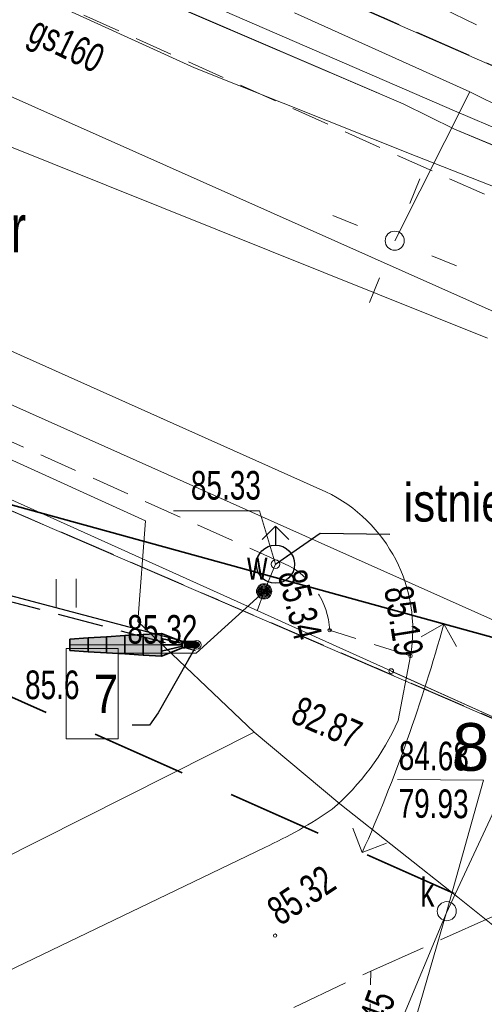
# Model space of a CAD drawing. Header units: metres. Extents: x -1013 to 1491425, y -5789533 to 1032.
# Tile 54 of 66: x 56 to 68, y -10 to 15. Entities that reach past the tile are written whole.
import ezdxf
from ezdxf.xclip import XClip

# ---------------------------------------------------------------- set-up
doc = ezdxf.new("R2010")
doc.units = ezdxf.units.M
doc.header["$MEASUREMENT"] = 0
doc.header["$XCLIPFRAME"] = 0
for name, pattern in [('2_KTCR02', [1.5, 1, -0.5]), ('2_KTJZ01', [2, 1.5, -0.5]), ('2_PTTL', [1.5, 1, -0.5]), ('GUK', [2, 1.5, -0.5]), ('GUZ', [1, 0.5, -0.5]), ('Krawędzie ukryte', [1.7, 1.2, -0.5]), ('Kropki i Kreski', [3.6, 1.8, -0.9, 0, -0.9]), ('Przerywana', [2.4, 1.2, -1.2]), ('Przerywana długa', [3.9, 2.5, -1.4])]:
    doc.linetypes.add(name, pattern=pattern)
doc.layers.add('700-L Mapa 1_500 dwg', color=7, linetype='Continuous')
doc.layers.add('708-L Opisy sytuacji 1_500 do legendy', color=7, linetype='Continuous')
for name, color, linetype, lineweight in [('703-L Płaszczyzny podejścia 2D3', 152, 'Continuous', 30), ('703-L Płaszczyzny podejścia 2D38', 171, 'Continuous', 35), ('708-L Opisy sytuacji 1_500 do legendy1', 7, 'Continuous', 13), ('708-L Opisy sytuacji 1_500 do legendy11', 7, 'Continuous', 13), ('708-L Opisy sytuacji 1_500 do legendy85', 1, 'Continuous', 25), ('719-L Wyposażenie lądowiska1', 7, 'Continuous', 13), ('719-L Wyposażenie lądowiska15', 7, 'Continuous', 25), ('719-L Wyposażenie lądowiska75', 30, 'Continuous', 25), ('719-L Wyposażenie lądowiska81', 18, 'Continuous', 35), ('719-L Wyposażenie lądowiska85', 1, 'Continuous', 25), ('719-L Wyposażenie lądowiska91', 255, 'Continuous', 13), ('729-L Instalacje elektryczne-okablowanie75', 30, 'Continuous', 25), ('729-L Instalacje elektryczne-okablowanie85', 1, 'Continuous', 25), ('GN.6640.3638.2023_9_Dzialki7', 9, 'Continuous', 18), ('GN.6640.3638.2023_9_K1_BDOT_T_117', 9, 'Continuous', 18), ('GN.6640.3638.2023_9_Kontury90', 9, 'Continuous', 18), ('GN.6640.3638.2023_9_KTCR_L_17', 9, 'Continuous', 18), ('GN.6640.3638.2023_9_KTJZ_L_07', 9, 'Continuous', 18), ('GN.6640.3638.2023_9_KTKR_D_L_07', 9, 'Continuous', 18), ('GN.6640.3638.2023_9_KTKR_L_07', 9, 'Continuous', 18), ('GN.6640.3638.2023_9_Numery_uzytkow7', 9, 'Continuous', 18), ('GN.6640.3638.2023_9_PTTL_L_37', 9, 'Continuous', 18), ('GN.6640.3638.2023_9_RTPW_T_07', 9, 'Continuous', 18), ('GN.6640.3638.2023_9_RTPW_T_17', 9, 'Continuous', 18), ('GN.6640.3638.2023_9_SUOW_L_05', 9, 'Continuous', 18), ('GN.6640.3638.2023_9_SUPE_D_L_31', 9, 'Continuous', 18), ('GN.6640.3638.2023_9_SUPG_E_T_27', 9, 'Continuous', 18), ('GN.6640.3638.2023_9_SUPG_L_252', 9, 'Continuous', 18), ('GN.6640.3638.2023_9_SUPK_D_L_434', 9, 'Continuous', 18), ('GN.6640.3638.2023_9_SUPK_L_034', 9, 'Continuous', 18), ('GN.6640.3638.2023_9_SUPK_L_434', 9, 'Continuous', 18), ('GN.6640.3638.2023_9_SUPT_D_L_030', 9, 'Continuous', 18), ('GN.6640.3638.2023_9_SUPW_L_05', 9, 'Continuous', 18), ('GN.6640.3638.2023_9_SUSM_D_T_07', 9, 'Continuous', 18), ('GN.6640.3638.2023_9_SUSM_D_T_37', 9, 'Continuous', 18), ('GN.6640.3638.2023_9_SUTK_T_034', 9, 'Continuous', 18), ('GN.6640.3638.2023_9_SUTW_T_05', 9, 'Continuous', 18), ('GN.6640.3638.2023_9_SUUK_E_T_934', 9, 'Continuous', 18), ('GN.6640.3638.2023_9_SUUK_T_234', 9, 'Continuous', 18), ('GN.6640.3638.2023_9_SUUW_E_T_57', 9, 'Continuous', 18), ('GN.6640.3638.2023_9_SUUW_T_07', 9, 'Continuous', 18), ('GN.6640.3638.2023_9_SUUW_T_77', 9, 'Continuous', 18), ('GN.6640.3638.2023_9_Uzytki7', 9, 'Continuous', 18)]:
    doc.layers.add(name, color=color, linetype=linetype, lineweight=lineweight)
doc.styles.add('STYL_AUTOMATYCZNY_1', font='arial.ttf', dxfattribs={"width": 0.7})
doc.styles.add('STYL_AUTOMATYCZNY_2', font='arial.ttf')
doc.styles.add('STYL_AUTOMATYCZNY_3', font='ARIALN.TTF')
doc.dimstyles.new('STYL_AUTOMATYCZNY__3', dxfattribs={"dimtxt": 1.25, "dimasz": 0.917874, "dimexe": 0.18, "dimexo": 0.04, "dimgap": 0, "dimtad": 1, "dimtih": 1, "dimtoh": 1, "dimzin": 0, "dimdsep": 46, "dimtxsty": 'STYL_AUTOMATYCZNY_2', "dimblk": 'ARROWHEAD_8', "dimblk1": 'ARROWHEAD_8', "dimblk2": 'ARROWHEAD_8', "dimcen": 0.09, "dimclrd": 7, "dimclre": 7, "dimclrt": 1, "dimazin": 0, "dimtfac": 1, "dimtdec": 4, "dimtmove": 0, "dimatfit": 3, "dimfxl": 1, "dimtolj": 1, "dimtzin": 0, "dimarcsym": 0})
doc.dimstyles.new('STYL_AUTOMATYCZNY__5', dxfattribs={"dimtxt": 0.18, "dimasz": 0.456, "dimexe": 0.18, "dimexo": 0.0625, "dimgap": 0, "dimtad": 0, "dimtih": 1, "dimtoh": 1, "dimdec": 4, "dimzin": 0, "dimdsep": 46, "dimcen": 0.09, "dimadec": 0, "dimazin": 0, "dimtfac": 1, "dimtdec": 4, "dimtmove": 0, "dimatfit": 3, "dimldrblk": 'ARROWHEAD_1', "dimfxl": 1, "dimtolj": 1, "dimtzin": 0, "dimarcsym": 0})

# ---------------------------------------------------------------- blocks, each defined once
blk = doc.blocks.new('Rysunek_1_9', base_point=(-7447251.91, -5789835.327))
at = {"layer": 'GN.6640.3638.2023_9_Dzialki7', "color": 9, "linetype": 'Continuous', "lineweight": 18}
for p, q in [((-42.33, 44.713), (161.19, -43.067)), ((118.53, -7.997), (16.02, 37.103))]:
    blk.add_line(p, q, dxfattribs=at)
at = {"layer": 'GN.6640.3638.2023_9_K1_BDOT_T_117', "color": 9, "linetype": 'Continuous', "lineweight": 18}
for p, q in [((56.724, -0.035), (56.719, 0.715)), ((57.249, -0.031), (57.244, 0.719))]:
    blk.add_line(p, q, dxfattribs=at)
at = {"layer": 'GN.6640.3638.2023_9_Kontury90', "color": 9, "linetype": 'GUK', "lineweight": 18}
for p, q in [((-42.33, 44.713), (102.61, -17.787)), ((62.51, 16.653), (104.44, -1.797))]:
    blk.add_line(p, q, dxfattribs=at)
at = {"layer": 'GN.6640.3638.2023_9_KTCR_L_17', "color": 9, "linetype": '2_KTCR02', "lineweight": 18}
for p, q in [((111.77, -8.787), (9.37, 36.973)), ((62.71, 1.113), (31.23, 15.163)), ((66.01, -1.297), (63.89, -0.627))]:
    blk.add_line(p, q, dxfattribs=at)
blk.add_arc((61.87, -0.727), 2.023, 2.8376, 65.4496, dxfattribs=at)
at = {"layer": 'GN.6640.3638.2023_9_KTJZ_L_07', "color": 9, "linetype": '2_KTJZ01', "lineweight": 18}
for p, q in [((64.97, -9.557), (72.89, -6.007)), ((62.95, -10.507), (64.97, -9.557)), ((64.86, -13.917), (64.97, -9.557))]:
    blk.add_line(p, q, dxfattribs=at)
at = {"layer": 'GN.6640.3638.2023_9_KTKR_D_L_07', "color": 9, "linetype": 'Continuous', "lineweight": 18}
blk.add_line((65.683, -2.99), (66.01, -1.297), dxfattribs=at)
for centre, radius, start, end in [((59.641, -0.307), 6.611, 310.779, 336.0499), ((57.302, 4.351), 11.735, 294.6168, 304.5613)]:
    blk.add_arc(centre, radius, start, end, dxfattribs=at)
at = {"layer": 'GN.6640.3638.2023_9_KTKR_L_07', "color": 9, "linetype": 'Continuous', "lineweight": 18}
for p, q in [((106.54, -9.377), (26.14, 26.463)), ((63.79, 3.003), (32.42, 17.033)), ((26.55, -23.457), (62.19, -6.317))]:
    blk.add_line(p, q, dxfattribs=at)
blk.add_arc((62.05, -0.619), 4.018, 350.2782, 64.3345, dxfattribs=at)
at = {"layer": 'GN.6640.3638.2023_9_PTTL_L_37', "color": 9, "linetype": '2_PTTL', "lineweight": 18}
blk.add_line((30.43, 33.413), (111.09, -5.887), dxfattribs=at)
at = {"layer": 'GN.6640.3638.2023_9_RTPW_T_17', "color": 9, "linetype": 'Continuous', "lineweight": 18}
for centre in [(63.89, -0.627), (66.01, -1.297), (62.46, -8.627)]:
    blk.add_circle(centre, 0.045, dxfattribs=at)
at = {"layer": 'GN.6640.3638.2023_9_SUOW_L_05', "color": 9, "linetype": 'Continuous', "lineweight": 18}
blk.add_line((65.503, -1.696), (74.621, -5.803), dxfattribs=at)
at = {"layer": 'GN.6640.3638.2023_9_SUPE_D_L_31', "color": 9, "linetype": 'Continuous', "lineweight": 18}
for p, q in [((62.972, 15.552), (67.567, 13.484)), ((67.567, 13.484), (65.595, 9.58)), ((67.567, 13.484), (69.454, 12.538)), ((59.066, 2.244), (54.34, 4.381)), ((58.864, -0.398), (59.066, 2.244)), ((61.915, -3.297), (58.864, -0.398)), ((61.915, -3.297), (45.99, -11.3)), ((64.158, -5.171), (61.915, -3.297)), ((67.246, -7.62), (64.158, -5.171)), ((71.46, -10.98), (67.246, -7.62))]:
    blk.add_line(p, q, dxfattribs=at)
at = {"layer": 'GN.6640.3638.2023_9_SUPG_L_252', "color": 9, "linetype": 'Continuous', "lineweight": 18}
for p, q in [((60.35, 14.113), (47.04, 20.193)), ((66.16, 11.793), (60.35, 14.113)), ((70.84, 9.953), (66.16, 11.793))]:
    blk.add_line(p, q, dxfattribs=at)
at = {"layer": 'GN.6640.3638.2023_9_SUPK_D_L_434', "color": 9, "linetype": 'Continuous', "lineweight": 18}
for p, q in [((25.81, 23.943), (68.023, 7.027)), ((66.947, -8.052), (72.997, 5.002)), ((59.473, -25.806), (66.947, -8.052))]:
    blk.add_line(p, q, dxfattribs=at)
at = {"layer": 'GN.6640.3638.2023_9_SUPK_L_034', "color": 9, "linetype": 'Continuous', "lineweight": 18}
blk.add_line((63.97, -18.257), (66.96, -7.987), dxfattribs=at)
at = {"layer": 'GN.6640.3638.2023_9_SUPK_L_434', "color": 9, "linetype": 'Continuous', "lineweight": 18}
blk.add_line((92.33, -11.167), (41.33, 11.643), dxfattribs=at)
at = {"layer": 'GN.6640.3638.2023_9_SUPT_D_L_030', "color": 9, "linetype": 'Continuous', "lineweight": 18}
for p, q in [((65.819, 13.162), (48.646, 20.552)), ((51.736, 19.214), (65.819, 13.162)), ((55.775, 17.922), (67.161, 12.982)), ((67.164, 12.502), (65.819, 13.162)), ((65.819, 13.162), (67.164, 12.502)), ((67.161, 12.982), (83.26, 6.104)), ((79.22, 7.476), (67.164, 12.502)), ((67.164, 12.502), (71.628, 10.633))]:
    blk.add_line(p, q, dxfattribs=at)
at = {"layer": 'GN.6640.3638.2023_9_SUPW_L_05', "color": 9, "linetype": 'Continuous', "lineweight": 18}
for p, q in [((17.18, 20.073), (56.56, 2.333)), ((56.56, 2.333), (76.171, -6.501)), ((62.47, 1.103), (62.17, 0.393)), ((62.17, 0.393), (61.994, -0.115))]:
    blk.add_line(p, q, dxfattribs=at)
at = {"layer": 'GN.6640.3638.2023_9_SUSM_D_T_07', "color": 9, "linetype": 'Continuous', "lineweight": 18}
for p, q in [((65.99, 10.553), (66.253, 11.202)), ((64.622, 9.975), (63.973, 10.239)), ((66.567, 9.185), (67.216, 8.922)), ((65.2, 8.607), (64.936, 7.959))]:
    blk.add_line(p, q, dxfattribs=at)
at = {"layer": 'GN.6640.3638.2023_9_SUSM_D_T_37', "color": 9, "linetype": 'Continuous', "lineweight": 18}
blk.add_circle((65.595, 9.58), 0.25, dxfattribs=at)
at = {"layer": 'GN.6640.3638.2023_9_SUTK_T_034', "color": 9, "linetype": 'Continuous', "lineweight": 18}
for p in [(65.668, -4.533), (66.96, -7.987)]:
    blk.add_line(p, (67.921, -4.557), dxfattribs=at)
at = {"layer": 'GN.6640.3638.2023_9_SUTW_T_05', "color": 9, "linetype": 'Continuous', "lineweight": 18}
for p, q in [((59.801, 2.506), (62.054, 2.506)), ((62.47, 1.103), (62.054, 2.506)), ((62.17, 0.393), (60.388, -1.229)), ((58.136, -1.229), (60.388, -1.229))]:
    blk.add_line(p, q, dxfattribs=at)
blk.add_circle((65.503, -1.696), 0.0625, dxfattribs=at)
at = {"layer": 'GN.6640.3638.2023_9_SUUK_T_234', "color": 9, "linetype": 'Continuous', "lineweight": 18}
blk.add_circle((66.96, -7.987), 0.25, dxfattribs=at)
at = {"layer": 'GN.6640.3638.2023_9_SUUW_T_07', "color": 9, "linetype": 'Continuous', "lineweight": 18}
for p, q in [((62.47, 2.103), (62.117, 1.749)), ((62.47, 2.103), (62.824, 1.749)), ((62.47, 1.603), (62.47, 2.103))]:
    blk.add_line(p, q, dxfattribs=at)
blk.add_circle((62.47, 1.103), 0.5, dxfattribs=at)
at = {"layer": 'GN.6640.3638.2023_9_SUUW_T_77', "color": 9, "linetype": 'Continuous', "lineweight": 18}
for radius in [0.2, 0.175, 0.15, 0.125, 0.1, 0.075, 0.05, 0.025, 0.00715]:
    blk.add_circle((62.17, 0.393), radius, dxfattribs=at)
at = {"layer": 'GN.6640.3638.2023_9_Uzytki7', "color": 9, "linetype": 'GUZ', "lineweight": 18}
for p, q in [((-42.33, 44.713), (102.61, -17.787)), ((62.51, 16.653), (104.44, -1.797))]:
    blk.add_line(p, q, dxfattribs=at)
at = {"layer": 'GN.6640.3638.2023_9_Numery_uzytkow7', "color": 9, "linetype": 'Continuous', "lineweight": 18, "insert": (54.842, 10.533), "char_height": 1.26, "attachment_point": 1, "style": 'STYL_AUTOMATYCZNY_1'}
blk.add_mtext('\\A1;{\\pql;\\fArial|b0|i0|c238|p0;\\W0.700000;dr}', dxfattribs=at)
at = {"layer": 'GN.6640.3638.2023_9_RTPW_T_07', "color": 9, "linetype": 'Continuous', "lineweight": 18, "insert": (55.905, -2.442), "char_height": 0.75, "attachment_point": 7, "style": 'STYL_AUTOMATYCZNY_1'}
blk.add_mtext('\\A1;{\\pql;\\fArial|b0|i0|c238|p0;\\W0.700000;85.6}', dxfattribs=at)
at = {"layer": 'GN.6640.3638.2023_9_RTPW_T_17', "color": 9, "linetype": 'Continuous', "lineweight": 18, "char_height": 0.75, "attachment_point": 7, "style": 'STYL_AUTOMATYCZNY_1'}
for s, insert, rotation in [('\\A1;{\\pql;\\fArial|b0|i0|c238|p0;\\W0.700000;85.34}', (62.513, 0.836), 284.3958), ('\\A1;{\\pql;\\fArial|b0|i0|c238|p0;\\W0.700000;85.19}', (65.306, 0.461), 279.3295), ('\\A1;{\\pql;\\fArial|b0|i0|c238|p0;\\W0.700000;85.32}', (62.596, -8.395), 33.6187)]:
    blk.add_mtext(s, dxfattribs=dict(at, insert=insert, rotation=rotation))
at = {"layer": 'GN.6640.3638.2023_9_SUPG_E_T_27', "color": 9, "linetype": 'Continuous', "lineweight": 18, "insert": (56.053, 15.065), "char_height": 0.75, "attachment_point": 4, "rotation": 334.134, "style": 'STYL_AUTOMATYCZNY_1'}
blk.add_mtext('\\A1;{\\pql;\\fArial|b0|i0|c238|p0;\\W0.700000;gs160}', dxfattribs=at)
at = {"layer": 'GN.6640.3638.2023_9_SUTK_T_034', "color": 9, "linetype": 'Continuous', "lineweight": 18, "char_height": 0.75, "style": 'STYL_AUTOMATYCZNY_1'}
for s, insert, attachment_point, rotation in [('\\A1;{\\pql;\\fArial|b0|i0|c238|p0;\\W0.700000;84.68}', (65.708, -3.534), 1, 359.403), ('\\A1;{\\pql;\\fArial|b0|i0|c238|p0;\\W0.700000;79.93}', (65.7, -4.784), 1, 359.403), ('\\A1;{\\pql;\\fArial|b0|i0|c238|p0;\\W0.700000;80.45}', (64.651, -11.845), 4, 69.8431)]:
    blk.add_mtext(s, dxfattribs=dict(at, insert=insert, attachment_point=attachment_point, rotation=rotation))
at = {"layer": 'GN.6640.3638.2023_9_SUTW_T_05', "color": 9, "linetype": 'Continuous', "lineweight": 18, "char_height": 0.75, "style": 'STYL_AUTOMATYCZNY_1'}
for s, insert, attachment_point in [('\\A1;{\\pql;\\fArial|b0|i0|c238|p0;\\W0.700000;85.33}', (60.252, 2.786), 7), ('\\A1;{\\pql;\\fArial|b0|i0|c238|p0;\\W0.700000;85.32}', (58.587, -0.229), 1)]:
    blk.add_mtext(s, dxfattribs=dict(at, insert=insert, attachment_point=attachment_point))
at = {"layer": 'GN.6640.3638.2023_9_SUTW_T_05', "color": 9, "linetype": 'Continuous', "lineweight": 18, "insert": (63.129, -2.332), "char_height": 0.75, "attachment_point": 1, "rotation": 336.3557, "style": 'STYL_AUTOMATYCZNY_1'}
blk.add_mtext('\\A1;{\\pql;\\fArial|b0|i0|c238|p0;\\W0.700000;82.87}', dxfattribs=at)
at = {"layer": 'GN.6640.3638.2023_9_SUUK_E_T_934', "color": 9, "linetype": 'Continuous', "lineweight": 18, "insert": (66.267, -7.865), "char_height": 0.75, "attachment_point": 7, "style": 'STYL_AUTOMATYCZNY_1'}
blk.add_mtext('\\A1;{\\pql;\\fArial|b0|i0|c238|p0;\\W0.700000;k}', dxfattribs=at)
at = {"layer": 'GN.6640.3638.2023_9_SUUW_E_T_57', "color": 9, "linetype": 'Continuous', "lineweight": 18, "insert": (61.728, 0.696), "char_height": 0.75, "attachment_point": 7, "style": 'STYL_AUTOMATYCZNY_1'}
blk.add_mtext('\\A1;{\\pql;\\fArial|b0|i0|c238|p0;\\W0.700000;w}', dxfattribs=at)
blk = doc.blocks.new('*D18')
at = {"layer": '708-L Opisy sytuacji 1_500 do legendy1', "color": 7, "linetype": 'Continuous', "lineweight": 13}
for p, q in [((66.882, -0.461), (66.287, -0.795)), ((66.882, -0.461), (67.217, -1.056)), ((64.745, -6.452), (64.495, -5.816)), ((64.745, -6.452), (65.381, -6.202))]:
    blk.add_line(p, q, dxfattribs=at)
blk.add_arc((25.649, 10.872), 42.762, 336.1008, 344.6316, dxfattribs=at)
at = {"layer": '708-L Opisy sytuacji 1_500 do legendy85', "color": 1, "lineweight": 25, "insert": (67.103, -4.541), "char_height": 1.25, "attachment_point": 7, "style": 'STYL_AUTOMATYCZNY_2'}
blk.add_mtext('\\A1;{\\pql;\\fArial|b0|i0|c238|p0;\\W1.000000;8,53°/15%}', dxfattribs=at)
blk = doc.blocks.new('ARROWHEAD_8')
at = {"color": 0, "linetype": 'Continuous', "lineweight": 0}
blk.add_line((0, 0), (-1, 0), dxfattribs=at)
at = {"color": 0, "linetype": 'Continuous', "lineweight": 0, "flags": 128}
blk.add_lwpolyline([(-0.525, 0.525), (0, 0), (-0.525, -0.525)], dxfattribs=at)
blk = doc.blocks.new('ARROWHEAD_1')
at = {"color": 0, "linetype": 'Continuous', "lineweight": 0}
blk.add_line((0, 0), (-1, 0), dxfattribs=at)
blk.add_circle((0, 0), 0.25, dxfattribs=at)

msp = doc.modelspace()

# ---------------------------------------------------------------- hatches: boundary and pattern name
at = {"layer": '719-L Wyposażenie lądowiska75', "linetype": 'Continuous', "lineweight": 0}
for points in [[(60.256, -1.083), (60.256, -0.933), (60.09, -0.933), (60.09, -1.083)], [(60.289, -0.936), (60.285, -0.933), (60.256, -0.933), (60.256, -0.936)], [(60.292, -0.944), (60.289, -0.936), (60.256, -0.936), (60.256, -0.944)], [(60.295, -0.955), (60.292, -0.944), (60.256, -0.944), (60.256, -0.955)], [(60.298, -0.971), (60.295, -0.955), (60.256, -0.955), (60.256, -0.971)], [(60.299, -0.989), (60.298, -0.971), (60.256, -0.971), (60.256, -0.989)], [(60.256, -1.008), (60.3, -1.008), (60.299, -0.989), (60.256, -0.989)], [(60.299, -1.028), (60.3, -1.008), (60.256, -1.008), (60.256, -1.028)], [(60.298, -1.046), (60.299, -1.028), (60.256, -1.028), (60.256, -1.046)], [(60.32, -0.936), (60.313, -0.933), (60.285, -0.933), (60.289, -0.936)], [(60.292, -0.944), (60.327, -0.944), (60.32, -0.936), (60.289, -0.936)], [(60.295, -0.955), (60.333, -0.955), (60.327, -0.944), (60.292, -0.944)], [(60.298, -0.971), (60.338, -0.971), (60.333, -0.955), (60.295, -0.955)], [(60.299, -0.989), (60.341, -0.989), (60.338, -0.971), (60.298, -0.971)], [(60.338, -1.046), (60.341, -1.028), (60.299, -1.028), (60.298, -1.046)], [(60.3, -1.008), (60.342, -1.008), (60.341, -0.989), (60.299, -0.989)], [(60.342, -1.008), (60.3, -1.008), (60.299, -1.028), (60.341, -1.028)], [(60.32, -0.936), (60.35, -0.936), (60.339, -0.933), (60.313, -0.933)], [(60.327, -0.944), (60.36, -0.944), (60.35, -0.936), (60.32, -0.936)], [(60.368, -0.955), (60.36, -0.944), (60.327, -0.944), (60.333, -0.955)], [(60.338, -0.971), (60.375, -0.971), (60.368, -0.955), (60.333, -0.955)], [(60.341, -0.989), (60.379, -0.989), (60.375, -0.971), (60.338, -0.971)], [(60.375, -1.046), (60.379, -1.028), (60.341, -1.028), (60.338, -1.046)], [(60.375, -0.936), (60.362, -0.933), (60.339, -0.933), (60.35, -0.936)], [(60.342, -1.008), (60.381, -1.008), (60.379, -0.989), (60.341, -0.989)], [(60.379, -1.028), (60.381, -1.008), (60.342, -1.008), (60.341, -1.028)], [(60.388, -0.944), (60.375, -0.936), (60.35, -0.936), (60.36, -0.944)], [(60.368, -0.955), (60.399, -0.955), (60.388, -0.944), (60.36, -0.944)], [(60.375, -0.936), (60.397, -0.936), (60.38, -0.933), (60.362, -0.933)], [(60.408, -0.971), (60.399, -0.955), (60.368, -0.955), (60.375, -0.971)], [(60.412, -0.944), (60.397, -0.936), (60.375, -0.936), (60.388, -0.944)], [(60.413, -0.989), (60.408, -0.971), (60.375, -0.971), (60.379, -0.989)], [(60.408, -1.046), (60.413, -1.028), (60.379, -1.028), (60.375, -1.046)], [(60.415, -1.008), (60.413, -0.989), (60.379, -0.989), (60.381, -1.008)], [(60.413, -1.028), (60.415, -1.008), (60.381, -1.008), (60.379, -1.028)], [(60.397, -0.936), (60.412, -0.936), (60.394, -0.933), (60.38, -0.933)], [(60.399, -0.955), (60.424, -0.955), (60.412, -0.944), (60.388, -0.944)], [(60.412, -0.936), (60.422, -0.936), (60.403, -0.933), (60.394, -0.933)], [(60.412, -0.944), (60.429, -0.944), (60.412, -0.936), (60.397, -0.936)], [(60.408, -0.971), (60.434, -0.971), (60.424, -0.955), (60.399, -0.955)], [(60.422, -0.936), (60.425, -0.936), (60.406, -0.933), (60.403, -0.933)], [(60.441, -0.989), (60.434, -0.971), (60.408, -0.971), (60.413, -0.989)], [(60.441, -1.028), (60.413, -1.028), (60.408, -1.046), (60.434, -1.046)], [(60.44, -0.944), (60.422, -0.936), (60.412, -0.936), (60.429, -0.944)], [(60.424, -0.955), (60.443, -0.955), (60.429, -0.944), (60.412, -0.944)], [(60.443, -1.008), (60.441, -0.989), (60.413, -0.989), (60.415, -1.008)], [(60.441, -1.028), (60.443, -1.008), (60.415, -1.008), (60.413, -1.028)], [(60.443, -0.944), (60.425, -0.936), (60.422, -0.936), (60.44, -0.944)], [(60.434, -0.971), (60.454, -0.971), (60.443, -0.955), (60.424, -0.955)], [(60.443, -0.955), (60.455, -0.955), (60.44, -0.944), (60.429, -0.944)], [(60.441, -0.989), (60.461, -0.989), (60.454, -0.971), (60.434, -0.971)], [(60.454, -1.046), (60.461, -1.028), (60.441, -1.028), (60.434, -1.046)], [(60.459, -0.955), (60.443, -0.944), (60.44, -0.944), (60.455, -0.955)], [(60.464, -1.008), (60.461, -0.989), (60.441, -0.989), (60.443, -1.008)], [(60.461, -1.028), (60.464, -1.008), (60.443, -1.008), (60.441, -1.028)], [(60.466, -0.971), (60.455, -0.955), (60.443, -0.955), (60.454, -0.971)], [(60.461, -0.989), (60.474, -0.989), (60.466, -0.971), (60.454, -0.971)], [(60.474, -1.028), (60.461, -1.028), (60.454, -1.046), (60.466, -1.046)], [(60.471, -0.971), (60.459, -0.955), (60.455, -0.955), (60.466, -0.971)], [(60.464, -1.008), (60.476, -1.008), (60.474, -0.989), (60.461, -0.989)], [(60.476, -1.008), (60.464, -1.008), (60.461, -1.028), (60.474, -1.028)], [(60.478, -0.989), (60.471, -0.971), (60.466, -0.971), (60.474, -0.989)], [(60.471, -1.046), (60.478, -1.028), (60.474, -1.028), (60.466, -1.046)], [(60.481, -1.008), (60.478, -0.989), (60.474, -0.989), (60.476, -1.008)], [(60.478, -1.028), (60.481, -1.008), (60.476, -1.008), (60.474, -1.028)], [(60.295, -1.062), (60.298, -1.046), (60.256, -1.046), (60.256, -1.062)], [(60.292, -1.073), (60.295, -1.062), (60.256, -1.062), (60.256, -1.073)], [(60.289, -1.081), (60.292, -1.073), (60.256, -1.073), (60.256, -1.081)], [(60.285, -1.083), (60.289, -1.081), (60.256, -1.081), (60.256, -1.083)], [(60.32, -1.081), (60.289, -1.081), (60.285, -1.083), (60.313, -1.083)], [(60.32, -1.081), (60.327, -1.073), (60.292, -1.073), (60.289, -1.081)], [(60.327, -1.073), (60.333, -1.062), (60.295, -1.062), (60.292, -1.073)], [(60.333, -1.062), (60.338, -1.046), (60.298, -1.046), (60.295, -1.062)], [(60.339, -1.083), (60.35, -1.081), (60.32, -1.081), (60.313, -1.083)], [(60.35, -1.081), (60.36, -1.073), (60.327, -1.073), (60.32, -1.081)], [(60.36, -1.073), (60.368, -1.062), (60.333, -1.062), (60.327, -1.073)], [(60.368, -1.062), (60.375, -1.046), (60.338, -1.046), (60.333, -1.062)], [(60.375, -1.081), (60.35, -1.081), (60.339, -1.083), (60.362, -1.083)], [(60.388, -1.073), (60.36, -1.073), (60.35, -1.081), (60.375, -1.081)], [(60.399, -1.062), (60.368, -1.062), (60.36, -1.073), (60.388, -1.073)], [(60.397, -1.081), (60.375, -1.081), (60.362, -1.083), (60.38, -1.083)], [(60.399, -1.062), (60.408, -1.046), (60.375, -1.046), (60.368, -1.062)], [(60.397, -1.081), (60.412, -1.073), (60.388, -1.073), (60.375, -1.081)], [(60.394, -1.083), (60.412, -1.081), (60.397, -1.081), (60.38, -1.083)], [(60.412, -1.073), (60.424, -1.062), (60.399, -1.062), (60.388, -1.073)], [(60.422, -1.081), (60.412, -1.081), (60.394, -1.083), (60.403, -1.083)], [(60.412, -1.081), (60.429, -1.073), (60.412, -1.073), (60.397, -1.081)], [(60.434, -1.046), (60.408, -1.046), (60.399, -1.062), (60.424, -1.062)], [(60.406, -1.083), (60.425, -1.081), (60.422, -1.081), (60.403, -1.083)], [(60.429, -1.073), (60.443, -1.062), (60.424, -1.062), (60.412, -1.073)], [(60.44, -1.073), (60.429, -1.073), (60.412, -1.081), (60.422, -1.081)], [(60.425, -1.081), (60.443, -1.073), (60.44, -1.073), (60.422, -1.081)], [(60.454, -1.046), (60.434, -1.046), (60.424, -1.062), (60.443, -1.062)], [(60.455, -1.062), (60.443, -1.062), (60.429, -1.073), (60.44, -1.073)], [(60.443, -1.073), (60.459, -1.062), (60.455, -1.062), (60.44, -1.073)], [(60.466, -1.046), (60.454, -1.046), (60.443, -1.062), (60.455, -1.062)], [(60.459, -1.062), (60.471, -1.046), (60.466, -1.046), (60.455, -1.062)]]:
    msp.add_hatch(color=251, dxfattribs=at).paths.add_polyline_path(points)
at = {"layer": '719-L Wyposażenie lądowiska85', "linetype": 'Continuous', "lineweight": 25}
for points in [[(58.522, -0.768), (58.042, -0.798), (58.042, -1.218), (58.522, -1.248)], [(59.482, -0.708), (59.002, -0.738), (59.002, -1.278), (59.482, -1.308)], [(57.562, -0.828), (57.082, -0.858), (57.082, -1.158), (57.562, -1.188)]]:
    msp.add_hatch(color=1, dxfattribs=at).paths.add_polyline_path(points)
at = {"layer": '719-L Wyposażenie lądowiska91', "linetype": 'Continuous', "lineweight": 13}
for points in [[(59.002, -0.738), (58.522, -0.768), (58.522, -1.248), (59.002, -1.278)], [(58.042, -0.798), (57.562, -0.828), (57.562, -1.188), (58.042, -1.218)]]:
    msp.add_hatch(color=255, dxfattribs=at).paths.add_polyline_path(points)

# ---------------------------------------------------------------- linework, layer by layer
at = {"layer": '703-L Płaszczyzny podejścia 2D3', "color": 152, "linetype": 'Continuous', "lineweight": 30}
msp.add_circle((8.227, 10.355), 1021.659, dxfattribs=at)
at = {"layer": '703-L Płaszczyzny podejścia 2D38', "color": 171, "linetype": 'Przerywana długa', "lineweight": 35}
msp.add_line((25.649, 10.872), (381.296, -146.723), dxfattribs=at)
at = {"layer": '703-L Płaszczyzny podejścia 2D38', "color": 171, "linetype": 'Continuous', "lineweight": 35}
msp.add_line((25.649, 10.872), (404.936, -93.376), dxfattribs=at)
at = {"layer": '708-L Opisy sytuacji 1_500 do legendy11', "color": 7, "linetype": 'Continuous', "lineweight": 13, "flags": 128}
msp.add_lwpolyline([(56.986, -1.108), (58.35, -1.108), (58.35, -3.475), (56.986, -3.475)], close=True, dxfattribs=at)
at = {"layer": '719-L Wyposażenie lądowiska1', "color": 7, "linetype": 'Przerywana', "lineweight": 13}
for p, q in [((57.082, -0.858), (59.482, -0.708)), ((57.082, -1.158), (59.482, -1.308))]:
    msp.add_line(p, q, dxfattribs=at)
at = {"layer": '719-L Wyposażenie lądowiska1', "color": 7, "linetype": 'Continuous', "lineweight": 13}
for p, q in [((58.522, -0.768), (58.042, -0.798)), ((59.002, -0.738), (58.522, -0.768)), ((58.522, -1.008), (58.522, -0.768)), ((58.522, -1.248), (58.522, -0.768)), ((58.522, -0.768), (58.522, -1.248)), ((59.482, -0.708), (59.002, -0.738)), ((59.002, -1.008), (59.002, -0.738)), ((59.002, -0.738), (59.002, -1.278)), ((59.002, -1.278), (59.002, -0.738)), ((59.482, -0.708), (60.032, -0.927)), ((59.482, -1.008), (59.482, -0.708)), ((59.482, -1.308), (59.482, -0.708)), ((57.562, -0.828), (57.082, -0.858)), ((57.082, -1.008), (57.082, -0.858)), ((57.082, -0.858), (57.082, -1.158)), ((59.482, -1.008), (57.082, -1.008)), ((58.042, -0.798), (57.562, -0.828)), ((57.562, -1.008), (57.562, -0.828)), ((57.562, -1.188), (57.562, -0.828)), ((57.562, -0.828), (57.562, -1.188)), ((58.042, -1.008), (58.042, -0.798)), ((58.042, -0.798), (58.042, -1.218)), ((58.042, -1.218), (58.042, -0.798)), ((59.482, -0.842), (60.032, -0.977)), ((60.256, -0.936), (60.256, -0.933)), ((60.285, -0.933), (60.256, -0.933)), ((60.256, -0.944), (60.256, -0.936)), ((60.256, -0.955), (60.256, -0.944)), ((60.256, -0.971), (60.256, -0.955)), ((60.256, -0.989), (60.256, -0.971)), ((60.256, -1.008), (60.256, -0.989)), ((60.256, -1.028), (60.256, -1.008)), ((60.256, -1.046), (60.256, -1.028)), ((60.313, -0.933), (60.285, -0.933)), ((60.339, -0.933), (60.313, -0.933)), ((60.362, -0.933), (60.339, -0.933)), ((60.38, -0.933), (60.362, -0.933)), ((60.394, -0.933), (60.38, -0.933)), ((60.403, -0.933), (60.394, -0.933)), ((60.406, -0.933), (60.403, -0.933)), ((60.425, -0.936), (60.406, -0.933)), ((60.443, -0.944), (60.425, -0.936)), ((60.459, -0.955), (60.443, -0.944)), ((60.471, -0.971), (60.459, -0.955)), ((60.478, -0.989), (60.471, -0.971)), ((60.471, -1.046), (60.478, -1.028)), ((60.481, -1.008), (60.478, -0.989)), ((60.478, -1.028), (60.481, -1.008)), ((57.082, -1.158), (57.562, -1.188)), ((57.562, -1.188), (58.042, -1.218)), ((58.042, -1.218), (58.522, -1.248)), ((58.522, -1.248), (59.002, -1.278)), ((59.002, -1.278), (59.482, -1.308)), ((59.482, -1.175), (60.032, -1.04)), ((59.482, -1.308), (60.032, -1.09)), ((60.256, -1.062), (60.256, -1.046)), ((60.256, -1.073), (60.256, -1.062)), ((60.256, -1.081), (60.256, -1.073)), ((60.256, -1.083), (60.256, -1.081)), ((60.285, -1.083), (60.256, -1.083)), ((60.313, -1.083), (60.285, -1.083)), ((60.339, -1.083), (60.313, -1.083)), ((60.362, -1.083), (60.339, -1.083)), ((60.38, -1.083), (60.362, -1.083)), ((60.394, -1.083), (60.38, -1.083)), ((60.403, -1.083), (60.394, -1.083)), ((60.406, -1.083), (60.403, -1.083)), ((60.406, -1.083), (60.425, -1.081)), ((60.425, -1.081), (60.443, -1.073)), ((60.443, -1.073), (60.459, -1.062)), ((60.459, -1.062), (60.471, -1.046))]:
    msp.add_line(p, q, dxfattribs=at)
at = {"layer": '719-L Wyposażenie lądowiska1', "color": 7, "linetype": 'Continuous', "lineweight": 13, "flags": 128}
msp.add_lwpolyline([(60.256, -1.083), (60.256, -0.933), (60.09, -0.933), (60.09, -1.083)], close=True, dxfattribs=at)
at = {"layer": '719-L Wyposażenie lądowiska15', "color": 7, "linetype": 'Kropki i Kreski', "lineweight": 25}
msp.add_line((60.256, -1.008), (60.09, -1.008), dxfattribs=at)
at = {"layer": '719-L Wyposażenie lądowiska15', "color": 7, "linetype": 'Kropki i Kreski', "lineweight": 25, "flags": 128}
msp.add_lwpolyline([(60.406, -1.008), (60.403, -1.008), (60.397, -1.008), (60.386, -1.008), (60.371, -1.008), (60.352, -1.008), (60.331, -1.008), (60.307, -1.008), (60.282, -1.008), (60.256, -1.008)], dxfattribs=at)
at = {"layer": '719-L Wyposażenie lądowiska81', "color": 18, "linetype": 'Continuous', "lineweight": 35}
for p, q in [((58.042, -0.798), (58.522, -0.768)), ((58.522, -0.768), (59.002, -0.738)), ((58.522, -0.772), (58.522, -0.768)), ((58.522, -0.772), (58.522, -0.768)), ((58.522, -0.783), (58.522, -0.772)), ((58.522, -0.783), (58.522, -0.772)), ((59.002, -0.738), (59.482, -0.708)), ((59.002, -0.743), (59.002, -0.738)), ((59.002, -0.743), (59.002, -0.738)), ((59.002, -0.755), (59.002, -0.743)), ((59.002, -0.755), (59.002, -0.743)), ((59.002, -0.775), (59.002, -0.755)), ((59.002, -0.775), (59.002, -0.755)), ((59.482, -0.713), (59.482, -0.708)), ((59.482, -0.708), (60.032, -0.927)), ((59.482, -0.842), (59.482, -0.708)), ((59.482, -0.727), (59.482, -0.713)), ((59.482, -0.749), (59.482, -0.727)), ((59.482, -0.779), (59.482, -0.749)), ((57.082, -0.858), (57.562, -0.828)), ((57.082, -0.861), (57.082, -0.858)), ((57.082, -0.868), (57.082, -0.861)), ((57.082, -0.879), (57.082, -0.868)), ((57.082, -0.894), (57.082, -0.879)), ((57.082, -0.912), (57.082, -0.894)), ((57.082, -0.933), (57.082, -0.912)), ((57.082, -0.957), (57.082, -0.933)), ((57.082, -0.982), (57.082, -0.957)), ((57.082, -1.008), (57.082, -0.982)), ((57.082, -1.035), (57.082, -1.008)), ((57.562, -0.828), (58.042, -0.798)), ((57.562, -0.831), (57.562, -0.828)), ((57.562, -0.831), (57.562, -0.828)), ((57.562, -0.839), (57.562, -0.831)), ((57.562, -0.839), (57.562, -0.831)), ((57.562, -0.853), (57.562, -0.839)), ((57.562, -0.853), (57.562, -0.839)), ((57.562, -0.871), (57.562, -0.853)), ((57.562, -0.871), (57.562, -0.853)), ((57.562, -0.893), (57.562, -0.871)), ((57.562, -0.893), (57.562, -0.871)), ((57.562, -0.918), (57.562, -0.893)), ((57.562, -0.918), (57.562, -0.893)), ((57.562, -0.947), (57.562, -0.918)), ((57.562, -0.947), (57.562, -0.918)), ((57.562, -0.977), (57.562, -0.947)), ((57.562, -0.977), (57.562, -0.947)), ((57.562, -1.008), (57.562, -0.977)), ((57.562, -1.008), (57.562, -0.977)), ((57.562, -1.04), (57.562, -1.008)), ((57.562, -1.04), (57.562, -1.008)), ((58.042, -0.802), (58.042, -0.798)), ((58.042, -0.802), (58.042, -0.798)), ((58.042, -0.811), (58.042, -0.802)), ((58.042, -0.811), (58.042, -0.802)), ((58.042, -0.827), (58.042, -0.811)), ((58.042, -0.827), (58.042, -0.811)), ((58.042, -0.848), (58.042, -0.827)), ((58.042, -0.848), (58.042, -0.827)), ((58.042, -0.874), (58.042, -0.848)), ((58.042, -0.874), (58.042, -0.848)), ((58.042, -0.903), (58.042, -0.874)), ((58.042, -0.903), (58.042, -0.874)), ((58.042, -0.937), (58.042, -0.903)), ((58.042, -0.937), (58.042, -0.903)), ((58.042, -0.972), (58.042, -0.937)), ((58.042, -0.972), (58.042, -0.937)), ((58.042, -1.008), (58.042, -0.972)), ((58.042, -1.008), (58.042, -0.972)), ((58.042, -1.045), (58.042, -1.008)), ((58.042, -1.045), (58.042, -1.008)), ((58.522, -0.801), (58.522, -0.783)), ((58.522, -0.801), (58.522, -0.783)), ((58.522, -0.825), (58.522, -0.801)), ((58.522, -0.825), (58.522, -0.801)), ((58.522, -0.854), (58.522, -0.825)), ((58.522, -0.854), (58.522, -0.825)), ((58.522, -0.888), (58.522, -0.854)), ((58.522, -0.888), (58.522, -0.854)), ((58.522, -0.926), (58.522, -0.888)), ((58.522, -0.926), (58.522, -0.888)), ((58.522, -0.967), (58.522, -0.926)), ((58.522, -0.967), (58.522, -0.926)), ((58.522, -1.008), (58.522, -0.967)), ((58.522, -1.008), (58.522, -0.967)), ((58.522, -1.05), (58.522, -1.008)), ((58.522, -1.05), (58.522, -1.008)), ((59.002, -0.802), (59.002, -0.775)), ((59.002, -0.802), (59.002, -0.775)), ((59.002, -0.835), (59.002, -0.802)), ((59.002, -0.835), (59.002, -0.802)), ((59.002, -0.873), (59.002, -0.835)), ((59.002, -0.873), (59.002, -0.835)), ((59.002, -0.916), (59.002, -0.873)), ((59.002, -0.916), (59.002, -0.873)), ((59.002, -0.962), (59.002, -0.916)), ((59.002, -0.962), (59.002, -0.916)), ((59.002, -1.008), (59.002, -0.962)), ((59.002, -1.008), (59.002, -0.962)), ((59.002, -1.055), (59.002, -1.008)), ((59.002, -1.055), (59.002, -1.008)), ((59.482, -0.816), (59.482, -0.779)), ((59.482, -0.858), (59.482, -0.816)), ((60.032, -0.977), (59.482, -0.842)), ((59.482, -0.906), (59.482, -0.858)), ((59.482, -0.956), (59.482, -0.906)), ((59.482, -1.008), (59.482, -0.956)), ((59.482, -1.061), (59.482, -1.008)), ((60.032, -1.008), (59.482, -1.008)), ((59.482, -1.008), (59.482, -1.009)), ((59.482, -1.009), (60.032, -1.009)), ((60.09, -0.927), (60.032, -0.927)), ((60.032, -0.933), (60.032, -0.927)), ((60.032, -0.927), (60.032, -0.927)), ((60.032, -0.951), (60.032, -0.933)), ((60.032, -0.977), (60.032, -0.951)), ((60.032, -1.008), (60.032, -0.977)), ((60.032, -1.008), (60.032, -1.008)), ((60.032, -1.008), (60.032, -1.009)), ((60.032, -1.04), (60.032, -1.009)), ((60.09, -0.933), (60.09, -0.927)), ((60.09, -0.951), (60.09, -0.933)), ((60.09, -0.977), (60.09, -0.951)), ((60.09, -1.008), (60.09, -0.977)), ((60.09, -1.04), (60.09, -1.008)), ((57.082, -1.06), (57.082, -1.035)), ((57.082, -1.083), (57.082, -1.06)), ((57.082, -1.105), (57.082, -1.083)), ((57.082, -1.123), (57.082, -1.105)), ((57.082, -1.138), (57.082, -1.123)), ((57.082, -1.149), (57.082, -1.138)), ((57.082, -1.156), (57.082, -1.149)), ((57.082, -1.158), (57.082, -1.156)), ((57.082, -1.158), (57.562, -1.188)), ((57.562, -1.07), (57.562, -1.04)), ((57.562, -1.07), (57.562, -1.04)), ((57.562, -1.098), (57.562, -1.07)), ((57.562, -1.098), (57.562, -1.07)), ((57.562, -1.124), (57.562, -1.098)), ((57.562, -1.124), (57.562, -1.098)), ((57.562, -1.146), (57.562, -1.124)), ((57.562, -1.146), (57.562, -1.124)), ((57.562, -1.164), (57.562, -1.146)), ((57.562, -1.164), (57.562, -1.146)), ((57.562, -1.178), (57.562, -1.164)), ((57.562, -1.178), (57.562, -1.164)), ((57.562, -1.186), (57.562, -1.178)), ((57.562, -1.186), (57.562, -1.178)), ((57.562, -1.188), (57.562, -1.186)), ((57.562, -1.188), (57.562, -1.186)), ((57.562, -1.188), (58.042, -1.218)), ((58.042, -1.08), (58.042, -1.045)), ((58.042, -1.08), (58.042, -1.045)), ((58.042, -1.113), (58.042, -1.08)), ((58.042, -1.113), (58.042, -1.08)), ((58.042, -1.143), (58.042, -1.113)), ((58.042, -1.143), (58.042, -1.113)), ((58.042, -1.169), (58.042, -1.143)), ((58.042, -1.169), (58.042, -1.143)), ((58.042, -1.19), (58.042, -1.169)), ((58.042, -1.19), (58.042, -1.169)), ((58.042, -1.206), (58.042, -1.19)), ((58.042, -1.206), (58.042, -1.19)), ((58.042, -1.215), (58.042, -1.206)), ((58.042, -1.215), (58.042, -1.206)), ((58.042, -1.218), (58.042, -1.215)), ((58.042, -1.218), (58.042, -1.215)), ((58.042, -1.218), (58.522, -1.248)), ((58.522, -1.091), (58.522, -1.05)), ((58.522, -1.091), (58.522, -1.05)), ((58.522, -1.128), (58.522, -1.091)), ((58.522, -1.128), (58.522, -1.091)), ((58.522, -1.163), (58.522, -1.128)), ((58.522, -1.163), (58.522, -1.128)), ((58.522, -1.192), (58.522, -1.163)), ((58.522, -1.192), (58.522, -1.163)), ((58.522, -1.216), (58.522, -1.192)), ((58.522, -1.216), (58.522, -1.192)), ((58.522, -1.234), (58.522, -1.216)), ((58.522, -1.234), (58.522, -1.216)), ((58.522, -1.245), (58.522, -1.234)), ((58.522, -1.245), (58.522, -1.234)), ((58.522, -1.248), (58.522, -1.245)), ((58.522, -1.248), (58.522, -1.245)), ((58.522, -1.248), (59.002, -1.278)), ((59.002, -1.101), (59.002, -1.055)), ((59.002, -1.101), (59.002, -1.055)), ((59.002, -1.143), (59.002, -1.101)), ((59.002, -1.143), (59.002, -1.101)), ((59.002, -1.182), (59.002, -1.143)), ((59.002, -1.182), (59.002, -1.143)), ((59.002, -1.215), (59.002, -1.182)), ((59.002, -1.215), (59.002, -1.182)), ((59.002, -1.242), (59.002, -1.215)), ((59.002, -1.242), (59.002, -1.215)), ((59.002, -1.262), (59.002, -1.242)), ((59.002, -1.262), (59.002, -1.242)), ((59.002, -1.274), (59.002, -1.262)), ((59.002, -1.274), (59.002, -1.262)), ((59.002, -1.278), (59.002, -1.274)), ((59.002, -1.278), (59.002, -1.274)), ((59.002, -1.278), (59.482, -1.308)), ((59.482, -1.175), (60.032, -1.04)), ((59.482, -1.111), (59.482, -1.061)), ((60.032, -1.09), (59.482, -1.308)), ((59.482, -1.158), (59.482, -1.111)), ((59.482, -1.201), (59.482, -1.158)), ((59.482, -1.308), (59.482, -1.175)), ((59.482, -1.238), (59.482, -1.201)), ((59.482, -1.268), (59.482, -1.238)), ((59.482, -1.29), (59.482, -1.268)), ((60.032, -1.066), (60.032, -1.04)), ((60.032, -1.084), (60.032, -1.066)), ((60.032, -1.09), (60.032, -1.084)), ((60.09, -1.09), (60.032, -1.09)), ((60.032, -1.09), (60.032, -1.09)), ((60.09, -1.066), (60.09, -1.04)), ((60.09, -1.084), (60.09, -1.066)), ((60.09, -1.09), (60.09, -1.084)), ((59.482, -1.304), (59.482, -1.29)), ((59.482, -1.308), (59.482, -1.304))]:
    msp.add_line(p, q, dxfattribs=at)
at = {"layer": '719-L Wyposażenie lądowiska85', "color": 1, "linetype": 'Continuous', "lineweight": 25, "flags": 128}
for points in [[(62.117, 1.749), (62.47, 2.103), (62.824, 1.749)], [(62.47, 2.103), (62.47, 1.603)]]:
    msp.add_lwpolyline(points, dxfattribs=at)
at = {"layer": '719-L Wyposażenie lądowiska85', "color": 1, "linetype": 'Continuous', "lineweight": 25}
msp.add_circle((62.47, 1.103), 0.5, dxfattribs=at)
at = {"layer": '729-L Instalacje elektryczne-okablowanie75', "color": 30, "linetype": 'Krawędzie ukryte', "lineweight": 25}
msp.add_lwpolyline([(-3.691, -20.154), (-0.21, -12.3), (10.883, -17.215), (22.977, 10.077), (30.478, 6.753), (60.367, -1.154)], dxfattribs=at)
at = {"layer": '729-L Instalacje elektryczne-okablowanie85', "color": 1, "linetype": 'Continuous', "lineweight": 25}
msp.add_lwpolyline([(-3.782, -20.113), (-0.241, -12.122), (10.807, -17.017), (22.901, 10.275), (30.528, 6.895), (60.406, -1.008)], dxfattribs=at)

# ---------------------------------------------------------------- block references
at = {"layer": '700-L Mapa 1_500 dwg', "color": 52, "linetype": 'Continuous', "lineweight": 25}
ref = msp.add_blockref('Rysunek_1_9', (-7447251.91, -5789835.327), dxfattribs=at)
XClip(ref).set_block_clipping_path([(-263.024729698, -194.3328058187), (268.520270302, 207.6028993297)])

# ---------------------------------------------------------------- texts
at = {"layer": '708-L Opisy sytuacji 1_500 do legendy85', "color": 1, "linetype": 'Continuous', "lineweight": 25, "char_height": 1, "attachment_point": 7, "style": 'STYL_AUTOMATYCZNY_3'}
for s, insert in [('\\A1;{\\pql;\\fArial Narrow|b0|i0|c238|p0;\\W1.000000;istniejący hydrant ppoż}', (65.827, 1.919)), ('\\A1;{\\pql;\\fArial Narrow|b0|i0|c238|p0;\\W1.000000;7}', (57.706, -2.792))]:
    msp.add_mtext(s, dxfattribs=dict(at, insert=insert))

# ---------------------------------------------------------------- dimensions: what is measured, and where the dimension line sits
at = {"layer": '708-L Opisy sytuacji 1_500 do legendy', "color": 7, "linetype": 'Continuous', "lineweight": 13}
dim = msp.add_angular_dim_3p(base=(65.925, -3.496), center=(25.649, 10.872), p1=(381.296, -146.723), p2=(404.936, -93.376), text='8,53°/15%', dimstyle='STYL_AUTOMATYCZNY__3', dxfattribs=at)
dim.commit()
dim.dimension.update_dxf_attribs({"geometry": '*D18', "text_midpoint": (71.071, -3.916), "dimtype": 165})

# ---------------------------------------------------------------- leaders
at = {"layer": '708-L Opisy sytuacji 1_500 do legendy11', "color": 7, "linetype": 'Continuous', "lineweight": 13, "annotation_type": 0, "has_hookline": 1}
for points, hookline_direction, text_width in [([(62.47, 1.103), (63.638, 1.919), (65.467, 1.893)], 0, 11.564), ([(60.406, -1.008), (59.399, -2.792), (59.166, -3.115), (58.71, -3.115)], 1, 0.531)]:
    msp.add_leader(points, dimstyle='STYL_AUTOMATYCZNY__5', dxfattribs=dict(at, hookline_direction=hookline_direction, text_width=text_width))

doc.saveas('drawing.dxf')
